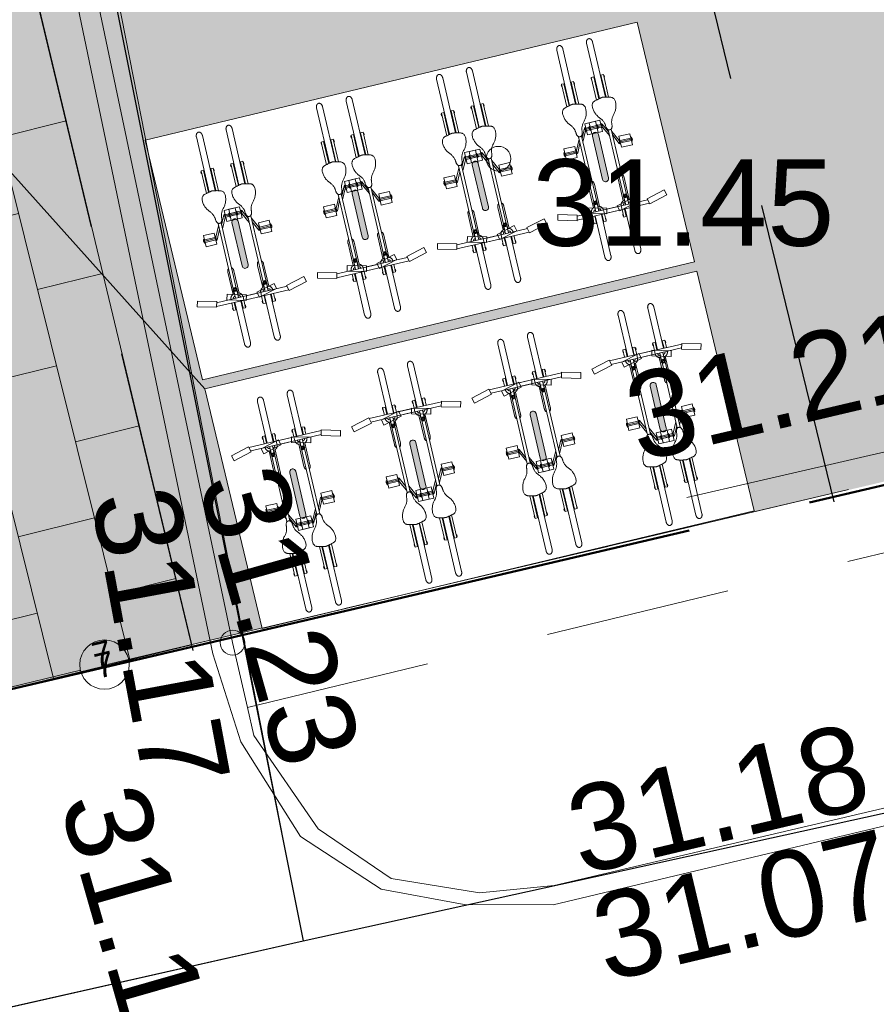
# Model space of a CAD drawing. Header units: metres. Extents: x 738076 to 738809, y 6589688 to 6590318.
# Tile 64 of 188: x 738430 to 738437, y 6589968 to 6589976. Entities that reach past the tile are written whole.
import ezdxf

# ---------------------------------------------------------------- set-up
doc = ezdxf.new("R2010")
doc.units = ezdxf.units.M
for name, pattern in [('ASFBET', [2.5, 1.5, -0.9999999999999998]), ('HEKK', [134.6, 130, -4.6]), ('KATASTRIPIIR', [7, 4, -0.9999999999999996, 0.9999999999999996, -0.9999999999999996]), ('Kriipsjoon', [3.527298, 2.4692356, -1.0580624]), ('TOOPIIR', [7, 6, -1])]:
    doc.linetypes.add(name, pattern=pattern)
for name, color, linetype, lineweight in [('_GE (2D)', 7, 'Continuous', 5), ('_MA-joon kool (2D)', 7, 'Continuous', 5), ('_MA-pind kool (2D)', 7, 'Continuous', 5), ('_MA-teljed kool (2D)', 7, 'Continuous', 5), ('_MA-v2ikevorm kool (2D)', 7, 'Continuous', 5), ('AR-00 Teljed.AR', 7, 'Continuous', 25), ('MA-MA  TEKST kool', 7, 'Continuous', 9), ('None', 7, 'Continuous', 5)]:
    doc.layers.add(name, color=color, linetype=linetype, lineweight=lineweight)
for name, color, linetype, lineweight, true_color in [('GE-HALJASTUS', 7, 'Continuous', 5, 0x888888), ('GE-korgus-EH2000', 7, 'Continuous', 5, 0x888888), ('GE-PIIR', 7, 'Continuous', 18, 0xcc6600), ('GE-TEE', 7, 'Continuous', 5, 0x888888), ('GE-VTRASS', 7, 'Continuous', 5, 0x888888), ('MA-haljastus murukate', 7, 'Continuous', 5, 0xb9ceac), ('MA-hoone teljed', 7, 'Continuous', 5, 0x888888), ('MA-jalgrattahoidja', 7, 'Continuous', 5, 0x888888), ('MA-playtop kate', 7, 'Continuous', 5, 0x888888), ('MA-projektala piir', 7, 'TOOPIIR', 50, 0xdd0000), ('MA-tee graniitplaat 300xvaba mm. helehall', 7, 'Continuous', 5, 0x636466), ('MA-teraslehest katendiääris 4x100', 7, 'Kriipsjoon', 25, 0x6c3f99), ('MA-teraslehest katendiääris 4x50', 6, 'Kriipsjoon', 25, 0xff00ff)]:
    doc.layers.add(name, color=color, linetype=linetype, lineweight=lineweight, true_color=true_color)
doc.styles.add('Arial', font='Arial')
doc.linetypes.add('-V-', pattern='A,10,-0.8000000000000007,-1.308667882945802,["V",Arial,S=1.4,R=0,X=-1.308667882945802,Y=-0.6999999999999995],-0.8913321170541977,10,-3', length=26)
pattern_1 = [(104, (0, 0), (-0.6161377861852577, -0.153620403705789), []), (-166, (0, 0), (0.3072408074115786, -1.232275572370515), [0.6349999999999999, -0.6349999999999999]), (-166, (-0.7697581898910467, 0.4625173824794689), (0.3072408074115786, -1.232275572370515), [0.6349999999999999, -0.6349999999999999])]

# ---------------------------------------------------------------- blocks, each defined once
blk = doc.blocks.new('Hardscape (2D)-49')
at = {"layer": 'MA-playtop kate', "color": 157, "transparency": 33554687}
blk.add_solid([(-0.01595075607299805, 0.06538424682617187), (-5.199694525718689, -1.158353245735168), (-5.459456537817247, 22.37931603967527), (-11.12315632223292, 23.55720892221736)], dxfattribs=at)
blk.add_solid([(-0.01595075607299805, 0.06538424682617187), (-5.199694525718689, -1.158353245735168), (-5.459456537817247, 22.37931603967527), (-11.12315632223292, 23.55720892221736)], dxfattribs=at)
at = {"layer": 'MA-playtop kate', "color": 0, "flags": 1}
for tag in ['instanceID', 'prm0_value', 'prm1_value', 'prm2_value', 'prm3_value', 'prm4_value', 'prm5_value', 'prm6_value', 'prm7_value', 'prm8_value', 'prm0_name', 'prm0_type', 'prm2_name', 'prm2_type', 'prm3_name', 'prm3_type', 'prm6_name', 'prm6_type', 'prm8_name', 'prm8_type', 'prm1_name', 'prm1_type', 'prm4_name', 'prm4_type', 'prm5_name', 'prm5_type', 'prm7_name', 'prm7_type', 'IFC_UUID']:
    blk.add_attdef(tag, (-2153990.214626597, -6234773.483610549), '', height=0.00018, dxfattribs=at)
blk = doc.blocks.new('Hardscape (2D)-50')
at = {"layer": 'MA-tee graniitplaat 300xvaba mm. helehall', "linetype": 'Continuous', "lineweight": 0, "true_color": 0xeeeeee, "transparency": 33554687}
blk.add_hatch(color=7, dxfattribs=at).paths.add_polyline_path([(0.01972210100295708, -0.01577983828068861), (1.6919838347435, 0.3844484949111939), (5.555993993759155, -15.76042632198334), (9.30541647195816, -14.85312827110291), (3.381915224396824, 9.862598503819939), (-2.644545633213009, 11.11624769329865)])
blk.add_hatch(color=7, dxfattribs=at).paths.add_polyline_path([(0.01972210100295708, -0.01577983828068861), (1.6919838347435, 0.3844484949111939), (5.555993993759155, -15.76042632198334), (9.30541647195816, -14.85312827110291), (3.381915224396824, 9.862598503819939), (-2.644545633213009, 11.11624769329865)])
at = {"layer": 'MA-tee graniitplaat 300xvaba mm. helehall', "linetype": 'Continuous', "lineweight": 5, "true_color": 0x636466, "transparency": 33554687}
h = blk.add_hatch(dxfattribs=at)
h.set_pattern_fill('graniitplaat 300xvaba_ helehall', color=251, style=0, pattern_type=2)
h.set_pattern_definition(pattern_1)
h.paths.add_polyline_path([(0.01972210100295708, -0.01577983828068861), (1.6919838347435, 0.3844484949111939), (5.555993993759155, -15.76042632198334), (9.30541647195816, -14.85312827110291), (3.381915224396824, 9.862598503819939), (-2.644545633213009, 11.11624769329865)])
h = blk.add_hatch(dxfattribs=at)
h.set_pattern_fill('graniitplaat 300xvaba_ helehall', color=251, style=0, pattern_type=2)
h.set_pattern_definition(pattern_1)
h.paths.add_polyline_path([(0.01972210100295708, -0.01577983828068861), (1.6919838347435, 0.3844484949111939), (5.555993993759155, -15.76042632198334), (9.30541647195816, -14.85312827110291), (3.381915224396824, 9.862598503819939), (-2.644545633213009, 11.11624769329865)])
at = {"layer": 'MA-tee graniitplaat 300xvaba mm. helehall', "transparency": 33554687, "flags": 128}
blk.add_lwpolyline([(0.01972210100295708, -0.01577983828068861), (1.6919838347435, 0.3844484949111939), (5.555993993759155, -15.76042632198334), (9.30541647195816, -14.85312827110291), (3.381915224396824, 9.862598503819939), (-2.644545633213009, 11.11624769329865)], close=True, dxfattribs=at)
blk.add_lwpolyline([(0.01972210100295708, -0.01577983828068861), (1.6919838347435, 0.3844484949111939), (5.555993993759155, -15.76042632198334), (9.30541647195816, -14.85312827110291), (3.381915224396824, 9.862598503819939), (-2.644545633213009, 11.11624769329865)], close=True, dxfattribs=at)
at = {"layer": 'MA-tee graniitplaat 300xvaba mm. helehall', "color": 0, "flags": 1}
for tag in ['instanceID', 'prm0_value', 'prm1_value', 'prm2_value', 'prm3_value', 'prm4_value', 'prm5_value', 'prm6_value', 'prm7_value', 'prm8_value', 'prm0_name', 'prm0_type', 'prm2_name', 'prm2_type', 'prm3_name', 'prm3_type', 'prm6_name', 'prm6_type', 'prm8_name', 'prm8_type', 'prm1_name', 'prm1_type', 'prm4_name', 'prm4_type', 'prm5_name', 'prm5_type', 'prm7_name', 'prm7_type', 'IFC_UUID']:
    blk.add_attdef(tag, (-2153996.241126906, -6234774.3909086), '', height=0.00018, dxfattribs=at)
blk = doc.blocks.new('Hardscape (2D)-51')
at = {"layer": 'MA-haljastus murukate', "color": 254, "true_color": 0xd9e6cf, "transparency": 33554687}
blk.add_solid([(-8.991887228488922, -1.699746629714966), (-12.52772280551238, 13.53397499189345), (-24.06044371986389, -5.248113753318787), (-29.50400103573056, 17.06574440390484)], dxfattribs=at)
blk.add_solid([(-8.991887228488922, -1.699746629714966), (-12.52772280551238, 13.53397499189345), (-24.06044371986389, -5.248113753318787), (-29.50400103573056, 17.06574440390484)], dxfattribs=at)
at = {"layer": 'MA-haljastus murukate', "color": 0, "flags": 1}
for tag in ['instanceID', 'prm0_value', 'prm1_value', 'prm2_value', 'prm3_value', 'prm4_value', 'prm5_value', 'prm6_value', 'prm7_value', 'prm8_value', 'prm0_name', 'prm0_type', 'prm2_name', 'prm2_type', 'prm3_name', 'prm3_type', 'prm6_name', 'prm6_type', 'prm8_name', 'prm8_type', 'prm1_name', 'prm1_type', 'prm4_name', 'prm4_type', 'prm5_name', 'prm5_type', 'prm7_name', 'prm7_type', 'IFC_UUID']:
    blk.add_attdef(tag, (-2153984.550978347, -6234772.259873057), '', height=0.00018, dxfattribs=at)
blk = doc.blocks.new('MA-pind kool (2D)')
at = {"layer": 'MA-haljastus murukate', "transparency": 33554687}
blk.add_blockref('Hardscape (2D)-51', (-2153955.046977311, -6234767.011759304), dxfattribs=at)
at = {"layer": 'MA-playtop kate', "color": 7, "transparency": 33554687}
blk.add_blockref('Hardscape (2D)-49', (-2153979.091470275, -6234772.325257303, -0.2), dxfattribs=at)
at = {"layer": 'MA-tee graniitplaat 300xvaba mm. helehall', "transparency": 33554687}
blk.add_blockref('Hardscape (2D)-50', (-2153993.596581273, -6234758.630482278), dxfattribs=at)
blk = doc.blocks.new('jalgratta varikatus (2D)')
at = {"layer": 'MA-jalgrattahoidja', "transparency": 33554687, "flags": 128}
for points in [[(-2.056173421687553, 1.116214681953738), (2.038826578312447, 1.116214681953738), (2.038826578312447, -0.8786274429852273), (-2.056173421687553, -0.8786274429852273)], [(-2.056173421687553, -0.955570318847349), (2.038826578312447, -0.955570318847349), (2.038826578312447, -2.950412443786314), (-2.056173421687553, -2.950412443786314)]]:
    blk.add_lwpolyline(points, close=True, dxfattribs=at)
at = {"color": 255, "transparency": 33554559}
for points in [[(-2.056173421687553, 1.1162146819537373), (2.038826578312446, 1.1162146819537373), (2.038826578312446, -0.8786274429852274), (-2.056173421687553, -0.8786274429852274)], [(-2.056173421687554, -0.9555703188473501), (2.0388265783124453, -0.9555703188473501), (2.0388265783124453, -2.9504124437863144), (-2.056173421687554, -2.9504124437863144)]]:
    blk.add_wipeout(points, dxfattribs=at).dxf.layer = 'MA-jalgrattahoidja'
at = {"layer": 'MA-jalgrattahoidja', "transparency": 33554559, "flags": 128}
for points in [[(-2.056173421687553, 1.116214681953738), (2.038826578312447, 1.116214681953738), (2.038826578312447, -0.8786274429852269), (-2.056173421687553, -0.8786274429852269)], [(-2.056173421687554, -0.955570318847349), (2.038826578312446, -0.955570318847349), (2.038826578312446, -2.950412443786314), (-2.056173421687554, -2.950412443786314)]]:
    blk.add_lwpolyline(points, close=True, dxfattribs=at)
blk = doc.blocks.new('rattahoidja kaar300 (2D)')
at = {"layer": 'MA-jalgrattahoidja', "linetype": 'Continuous', "lineweight": 0, "transparency": 33554687}
h = blk.add_hatch(color=233, dxfattribs=at)
edge = h.paths.add_edge_path()
edge.add_arc((1.867123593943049e-18, 0), 0.02499999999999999, 90.00000000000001, 270)
edge.add_line((0, -0.02499999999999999), (0.36, -0.02499999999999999))
edge.add_arc((0.36, 0), 0.02499999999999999, 270, 450)
edge.add_line((0.36, 0.02499999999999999), (0, 0.02499999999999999))
at = {"layer": 'MA-jalgrattahoidja'}
for p, q in [((-0.2791599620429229, 0.3017262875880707), (-0.2405298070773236, 0.4533891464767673)), ((-0.2405298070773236, 0.4533891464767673), (-0.1958633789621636, 0.4420121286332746)), ((-0.2344935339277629, 0.2903492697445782), (-0.1958633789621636, 0.4420121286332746)), ((-0.2791599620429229, 0.3017262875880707), (-0.2344935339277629, 0.2903492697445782)), ((-0.2740263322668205, 0.3004186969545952), (-0.2740263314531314, -0.05324372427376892)), ((-0.243041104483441, 0.2925264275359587), (-0.2430411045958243, -0.04535145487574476)), ((0.2177641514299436, 0.2735547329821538), (0.2177641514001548, 0.1839953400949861)), ((0.3103358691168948, 0.2735547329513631), (0.2177641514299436, 0.2735547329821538)), ((0.2475321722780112, 0.2799221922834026), (0.2640500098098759, 0.2799221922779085)), ((0.2475321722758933, 0.2735547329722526), (0.2475321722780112, 0.2799221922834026)), ((0.2538666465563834, 0.183995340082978), (0.2538666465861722, 0.2735547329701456)), ((0.25743843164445, 0.2831059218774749), (0.2640500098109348, 0.2831059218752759)), ((0.25743843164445, 0.2831059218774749), (0.257438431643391, 0.2799221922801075)), ((0.2706615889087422, 0.2831059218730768), (0.2640500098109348, 0.2831059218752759)), ((0.2805678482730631, 0.2799221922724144), (0.2640500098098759, 0.2799221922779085)), ((0.2640500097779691, 0.1839953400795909), (0.2640500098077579, 0.2735547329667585)), ((0.2706615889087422, 0.2831059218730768), (0.2706615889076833, 0.2799221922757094)), ((0.2742333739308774, 0.1839953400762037), (0.2742333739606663, 0.2735547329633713)), ((0.2805678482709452, 0.2735547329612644), (0.2805678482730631, 0.2799221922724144)), ((0.3103358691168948, 0.2735547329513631), (0.310335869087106, 0.1839953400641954)), ((-0.3357853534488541, 0.1535547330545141), (-0.3357853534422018, 0.1735547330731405)), ((-0.3357853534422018, 0.1735547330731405), (-0.2740263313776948, 0.1735547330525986)), ((-0.3306226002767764, 0.1755303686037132), (-0.311960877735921, 0.1755303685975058)), ((-0.3306226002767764, 0.1755303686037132), (-0.3306226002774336, 0.1735547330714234)), ((-0.327361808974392, 0.1775060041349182), (-0.3152216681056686, 0.1775060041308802)), ((-0.327361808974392, 0.1775060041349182), (-0.3273618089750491, 0.1755303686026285)), ((-0.3152216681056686, 0.1775060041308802), (-0.3152216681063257, 0.1755303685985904)), ((-0.311960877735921, 0.1755303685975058), (-0.3119608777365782, 0.1735547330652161)), ((-0.2791599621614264, 0.05455131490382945), (-0.2405298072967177, 0.2062141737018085)), ((-0.2405298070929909, 0.206214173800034), (-0.1958633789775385, 0.194837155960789)), ((-0.2344935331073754, 0.04317429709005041), (-0.1958633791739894, 0.1948371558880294)), ((0.310335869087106, 0.1839953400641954), (0.2177641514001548, 0.1839953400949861)), ((0.2475321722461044, 0.1839953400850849), (0.2475321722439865, 0.1776278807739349)), ((0.2475321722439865, 0.1776278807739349), (0.2640500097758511, 0.1776278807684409)), ((0.2519876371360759, 0.1776278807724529), (0.2519876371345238, 0.1729613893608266)), ((0.2519876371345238, 0.1729613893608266), (0.3295778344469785, 0.1359873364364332)), ((0.2805678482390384, 0.1776278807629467), (0.2640500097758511, 0.1776278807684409)), ((0.276112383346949, 0.1776278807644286), (0.3595778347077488, 0.1359873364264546)), ((0.2805678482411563, 0.1839953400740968), (0.2805678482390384, 0.1776278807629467)), ((0.6364367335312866, 0.1735547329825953), (0.8245097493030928, 0.1735547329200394)), ((0.8006852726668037, 0.1755303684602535), (0.8006852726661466, 0.1735547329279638)), ((0.8193469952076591, 0.1755303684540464), (0.8006852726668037, 0.1755303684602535)), ((0.8039460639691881, 0.1775060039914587), (0.803946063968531, 0.175530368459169)), ((0.8160862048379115, 0.1775060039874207), (0.8039460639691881, 0.1775060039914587)), ((0.8160862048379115, 0.1775060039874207), (0.8160862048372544, 0.175530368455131)), ((0.8193469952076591, 0.1755303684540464), (0.819346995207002, 0.1735547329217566)), ((0.8245097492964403, 0.1535547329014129), (0.8245097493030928, 0.1735547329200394)), ((-0.6186538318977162, 0.1485547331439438), (-0.2740263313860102, 0.1485547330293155)), ((-0.6186538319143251, 0.09862023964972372), (-0.2740263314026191, 0.09862023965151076)), ((-0.3357853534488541, 0.1535547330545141), (-0.2740263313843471, 0.1535547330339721)), ((-0.3357853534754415, 0.07362023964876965), (-0.3357853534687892, 0.0936202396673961)), ((-0.3357853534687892, 0.0936202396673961), (-0.2740263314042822, 0.09362023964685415)), ((-0.3273618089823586, 0.1535547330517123), (-0.3273618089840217, 0.1485547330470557)), ((-0.3273618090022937, 0.09362023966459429), (-0.3273618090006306, 0.0986202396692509)), ((-0.3152216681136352, 0.1535547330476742), (-0.3152216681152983, 0.1485547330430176)), ((-0.3152216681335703, 0.09362023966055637), (-0.3152216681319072, 0.09862023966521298)), ((-0.2430411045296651, 0.153554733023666), (-0.2389273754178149, 0.1535547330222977)), ((-0.2430411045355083, 0.1359873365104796), (-0.1802711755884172, 0.1359873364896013)), ((-0.2430411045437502, 0.1112079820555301), (-0.1803009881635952, 0.1112079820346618)), ((-0.2430411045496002, 0.09362023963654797), (-0.2389273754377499, 0.09362023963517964)), ((-0.2277686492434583, 0.1422710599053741), (-0.2277686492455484, 0.1359873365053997)), ((-0.2277686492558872, 0.1049039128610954), (-0.2277686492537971, 0.1111876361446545)), ((-0.207875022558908, 0.1485547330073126), (-0.02392964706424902, 0.1485547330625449)), ((-0.207875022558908, 0.1485547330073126), (-0.2078750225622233, 0.13858748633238)), ((-0.1718305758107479, 0.1385874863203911), (-0.2078750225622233, 0.13858748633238)), ((-0.2078750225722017, 0.1085874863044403), (-0.2078750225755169, 0.0986202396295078)), ((-0.1718305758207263, 0.1085874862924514), (-0.2078750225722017, 0.1085874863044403)), ((-0.2078750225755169, 0.0986202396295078), (-0.02392964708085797, 0.09862023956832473)), ((-0.1633899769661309, 0.1359873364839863), (0.3790065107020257, 0.1359873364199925)), ((-0.1633601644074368, 0.1112079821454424), (0.3789785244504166, 0.1112079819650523)), ((0.4129820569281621, 0.06948158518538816), (0.3295778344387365, 0.1112079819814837)), ((0.4371068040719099, 0.07414807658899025), (0.3595778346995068, 0.1112079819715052)), ((0.6420826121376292, 0.153554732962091), (0.8245097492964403, 0.1535547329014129)), ((0.6420972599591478, 0.09362023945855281), (0.8245097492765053, 0.09362023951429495)), ((0.6431459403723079, 0.1485547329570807), (1.101939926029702, 0.1485547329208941)), ((0.643159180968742, 0.09862023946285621), (1.101939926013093, 0.09862023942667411)), ((0.8039460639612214, 0.1535547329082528), (0.8039460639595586, 0.1485547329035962)), ((0.8039460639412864, 0.09362023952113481), (0.8039460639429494, 0.09862023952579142)), ((0.8160862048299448, 0.1535547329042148), (0.816086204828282, 0.1485547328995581)), ((0.8160862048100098, 0.09362023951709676), (0.8160862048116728, 0.09862023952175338)), ((0.8245097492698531, 0.0736202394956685), (0.8245097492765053, 0.09362023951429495)), ((-0.3357853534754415, 0.07362023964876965), (-0.2740263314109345, 0.0736202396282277)), ((-0.3306226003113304, 0.07164460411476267), (-0.3306226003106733, 0.07362023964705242)), ((-0.3306226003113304, 0.07164460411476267), (-0.311960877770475, 0.0716446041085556)), ((-0.3273618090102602, 0.06966896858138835), (-0.3273618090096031, 0.0716446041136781)), ((-0.3273618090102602, 0.06966896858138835), (-0.3152216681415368, 0.06966896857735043)), ((-0.3152216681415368, 0.06966896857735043), (-0.3152216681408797, 0.07164460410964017)), ((-0.311960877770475, 0.0716446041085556), (-0.3119608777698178, 0.07362023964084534)), ((-0.2791599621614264, 0.05455131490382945), (-0.2344935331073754, 0.04317429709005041)), ((-0.2430411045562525, 0.07362023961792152), (-0.2740263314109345, 0.0736202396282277)), ((-0.2740263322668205, -0.3004186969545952), (-0.2740263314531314, 0.05324372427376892)), ((-0.243041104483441, -0.2925264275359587), (-0.2430411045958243, 0.04535145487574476)), ((0.4711101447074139, 0.06311412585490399), (0.3785384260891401, 0.0631141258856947)), ((0.3785384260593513, -0.02644526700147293), (0.3785384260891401, 0.0631141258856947)), ((0.4711101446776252, 0.02644526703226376), (0.3785384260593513, 0.02644526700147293)), ((0.3785384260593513, 0.02644526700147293), (0.3785384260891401, -0.0631141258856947)), ((0.4083064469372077, 0.06948158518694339), (0.424824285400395, 0.06948158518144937)), ((0.4083064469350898, 0.06311412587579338), (0.4083064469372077, 0.06948158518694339)), ((0.408306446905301, 0.02644526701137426), (0.4083064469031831, 0.03281272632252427)), ((0.4083064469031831, 0.03281272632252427), (0.4248242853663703, 0.0328127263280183)), ((0.4146409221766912, 0.06311412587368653), (0.4146409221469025, -0.02644526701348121)), ((0.4146409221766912, -0.06311412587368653), (0.4146409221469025, 0.02644526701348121)), ((0.4182127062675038, 0.0359964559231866), (0.4182127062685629, 0.03281272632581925)), ((0.4182127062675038, 0.0359964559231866), (0.4248242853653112, 0.03599645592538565)), ((0.4413421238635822, 0.06948158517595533), (0.424824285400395, 0.06948158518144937)), ((0.424824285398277, 0.06311412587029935), (0.4248242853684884, -0.02644526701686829)), ((0.4314358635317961, 0.0359964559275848), (0.4248242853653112, 0.03599645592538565)), ((0.4413421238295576, 0.03281272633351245), (0.4248242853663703, 0.0328127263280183)), ((0.424824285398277, -0.06311412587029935), (0.4248242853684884, 0.02644526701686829)), ((0.4314358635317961, 0.0359964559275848), (0.4314358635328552, 0.03281272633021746)), ((0.4350076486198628, 0.06311412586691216), (0.4350076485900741, -0.02644526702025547)), ((0.4350076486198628, -0.06311412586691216), (0.4350076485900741, 0.02644526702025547)), ((0.4371068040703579, 0.06948158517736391), (0.4371068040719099, 0.07414807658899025)), ((0.4413421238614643, 0.06311412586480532), (0.4413421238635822, 0.06948158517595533)), ((0.4413421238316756, 0.02644526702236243), (0.4413421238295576, 0.03281272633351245)), ((0.4711101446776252, -0.02644526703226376), (0.4711101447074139, 0.06311412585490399)), ((0.4711101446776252, 0.02644526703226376), (0.4711101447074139, -0.06311412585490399)), ((0.6364598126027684, 0.07362023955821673), (0.8245097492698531, 0.0736202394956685)), ((0.8006852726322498, 0.07164460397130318), (0.8006852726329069, 0.07362023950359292)), ((0.8193469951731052, 0.07164460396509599), (0.8006852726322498, 0.07164460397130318)), ((0.8039460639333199, 0.06966896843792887), (0.803946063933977, 0.07164460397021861)), ((0.8160862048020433, 0.06966896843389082), (0.8039460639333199, 0.06966896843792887)), ((0.8160862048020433, 0.06966896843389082), (0.8160862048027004, 0.07164460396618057)), ((0.8193469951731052, 0.07164460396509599), (0.8193469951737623, 0.07362023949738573)), ((-0.3357853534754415, -0.07362023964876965), (-0.3357853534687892, -0.0936202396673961)), ((-0.3357853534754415, -0.07362023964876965), (-0.2740263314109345, -0.0736202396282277)), ((-0.3306226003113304, -0.07164460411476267), (-0.3306226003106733, -0.07362023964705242)), ((-0.3306226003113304, -0.07164460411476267), (-0.311960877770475, -0.0716446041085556)), ((-0.3273618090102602, -0.06966896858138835), (-0.3273618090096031, -0.0716446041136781)), ((-0.3273618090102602, -0.06966896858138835), (-0.3152216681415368, -0.06966896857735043)), ((-0.3152216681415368, -0.06966896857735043), (-0.3152216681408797, -0.07164460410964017)), ((-0.311960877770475, -0.0716446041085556), (-0.3119608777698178, -0.07362023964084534)), ((-0.2791599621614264, -0.05455131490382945), (-0.2344935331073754, -0.04317429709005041)), ((-0.2791599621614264, -0.05455131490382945), (-0.2405298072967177, -0.2062141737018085)), ((-0.2430411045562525, -0.07362023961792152), (-0.2740263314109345, -0.0736202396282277)), ((-0.2344935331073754, -0.04317429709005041), (-0.1958633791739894, -0.1948371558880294)), ((0.4129820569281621, -0.06948158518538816), (0.3295778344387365, -0.1112079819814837)), ((0.4371068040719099, -0.07414807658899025), (0.3595778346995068, -0.1112079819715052)), ((0.4711101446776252, -0.02644526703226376), (0.3785384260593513, -0.02644526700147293)), ((0.4711101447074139, -0.06311412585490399), (0.3785384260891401, -0.0631141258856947)), ((0.408306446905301, -0.02644526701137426), (0.4083064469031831, -0.03281272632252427)), ((0.4083064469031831, -0.03281272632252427), (0.4248242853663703, -0.0328127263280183)), ((0.4083064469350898, -0.06311412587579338), (0.4083064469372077, -0.06948158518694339)), ((0.4083064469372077, -0.06948158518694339), (0.424824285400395, -0.06948158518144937)), ((0.4182127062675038, -0.0359964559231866), (0.4182127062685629, -0.03281272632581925)), ((0.4182127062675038, -0.0359964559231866), (0.4248242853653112, -0.03599645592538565)), ((0.4413421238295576, -0.03281272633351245), (0.4248242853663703, -0.0328127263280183)), ((0.4314358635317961, -0.0359964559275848), (0.4248242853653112, -0.03599645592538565)), ((0.4413421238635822, -0.06948158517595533), (0.424824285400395, -0.06948158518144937)), ((0.4314358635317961, -0.0359964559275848), (0.4314358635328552, -0.03281272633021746)), ((0.4371068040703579, -0.06948158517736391), (0.4371068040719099, -0.07414807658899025)), ((0.4413421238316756, -0.02644526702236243), (0.4413421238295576, -0.03281272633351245)), ((0.4413421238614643, -0.06311412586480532), (0.4413421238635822, -0.06948158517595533)), ((0.6364598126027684, -0.07362023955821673), (0.8245097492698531, -0.0736202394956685)), ((0.8193469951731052, -0.07164460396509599), (0.8006852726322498, -0.07164460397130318)), ((0.8006852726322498, -0.07164460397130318), (0.8006852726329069, -0.07362023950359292)), ((0.8160862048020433, -0.06966896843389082), (0.8039460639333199, -0.06966896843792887)), ((0.8039460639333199, -0.06966896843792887), (0.803946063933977, -0.07164460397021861)), ((0.8160862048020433, -0.06966896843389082), (0.8160862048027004, -0.07164460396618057)), ((0.8193469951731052, -0.07164460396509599), (0.8193469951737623, -0.07362023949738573)), ((0.8245097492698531, -0.0736202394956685), (0.8245097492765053, -0.09362023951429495)), ((-0.6186538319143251, -0.09862023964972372), (-0.2740263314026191, -0.09862023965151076)), ((-0.6186538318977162, -0.1485547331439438), (-0.2740263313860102, -0.1485547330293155)), ((-0.3357853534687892, -0.0936202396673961), (-0.2740263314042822, -0.09362023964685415)), ((-0.3357853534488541, -0.1535547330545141), (-0.3357853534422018, -0.1735547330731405)), ((-0.3357853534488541, -0.1535547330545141), (-0.2740263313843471, -0.1535547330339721)), ((-0.3273618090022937, -0.09362023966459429), (-0.3273618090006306, -0.0986202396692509)), ((-0.3273618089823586, -0.1535547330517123), (-0.3273618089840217, -0.1485547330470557)), ((-0.3152216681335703, -0.09362023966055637), (-0.3152216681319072, -0.09862023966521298)), ((-0.3152216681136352, -0.1535547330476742), (-0.3152216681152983, -0.1485547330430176)), ((-0.2430411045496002, -0.09362023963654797), (-0.2389273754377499, -0.09362023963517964)), ((-0.2430411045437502, -0.1112079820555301), (-0.1803009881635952, -0.1112079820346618)), ((-0.2430411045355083, -0.1359873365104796), (-0.1802711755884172, -0.1359873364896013)), ((-0.2430411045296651, -0.153554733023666), (-0.2389273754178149, -0.1535547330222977)), ((-0.2277686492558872, -0.1049039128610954), (-0.2277686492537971, -0.1111876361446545)), ((-0.2277686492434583, -0.1422710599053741), (-0.2277686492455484, -0.1359873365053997)), ((-0.2078750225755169, -0.0986202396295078), (-0.02392964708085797, -0.09862023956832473)), ((-0.2078750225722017, -0.1085874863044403), (-0.2078750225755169, -0.0986202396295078)), ((-0.1718305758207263, -0.1085874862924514), (-0.2078750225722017, -0.1085874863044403)), ((-0.207875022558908, -0.1485547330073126), (-0.2078750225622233, -0.13858748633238)), ((-0.1718305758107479, -0.1385874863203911), (-0.2078750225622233, -0.13858748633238)), ((-0.207875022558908, -0.1485547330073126), (-0.02392964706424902, -0.1485547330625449)), ((-0.1633899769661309, -0.1359873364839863), (0.3790065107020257, -0.1359873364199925)), ((-0.1633601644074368, -0.1112079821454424), (0.3789785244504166, -0.1112079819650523)), ((0.2519876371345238, -0.1729613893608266), (0.3295778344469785, -0.1359873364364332)), ((0.276112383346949, -0.1776278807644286), (0.3595778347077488, -0.1359873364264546)), ((0.6420826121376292, -0.153554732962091), (0.8245097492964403, -0.1535547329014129)), ((0.6420972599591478, -0.09362023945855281), (0.8245097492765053, -0.09362023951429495)), ((0.6431459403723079, -0.1485547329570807), (1.101939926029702, -0.1485547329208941)), ((0.643159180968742, -0.09862023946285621), (1.101939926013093, -0.09862023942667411)), ((0.8039460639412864, -0.09362023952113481), (0.8039460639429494, -0.09862023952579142)), ((0.8039460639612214, -0.1535547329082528), (0.8039460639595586, -0.1485547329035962)), ((0.8160862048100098, -0.09362023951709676), (0.8160862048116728, -0.09862023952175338)), ((0.8160862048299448, -0.1535547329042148), (0.816086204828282, -0.1485547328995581)), ((0.8245097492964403, -0.1535547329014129), (0.8245097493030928, -0.1735547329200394)), ((-0.3357853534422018, -0.1735547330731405), (-0.2740263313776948, -0.1735547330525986)), ((-0.3306226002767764, -0.1755303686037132), (-0.3306226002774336, -0.1735547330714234)), ((-0.3306226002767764, -0.1755303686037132), (-0.311960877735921, -0.1755303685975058)), ((-0.327361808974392, -0.1775060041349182), (-0.3273618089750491, -0.1755303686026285)), ((-0.327361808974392, -0.1775060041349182), (-0.3152216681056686, -0.1775060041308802)), ((-0.3152216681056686, -0.1775060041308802), (-0.3152216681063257, -0.1755303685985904)), ((-0.311960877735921, -0.1755303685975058), (-0.3119608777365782, -0.1735547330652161)), ((-0.2405298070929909, -0.206214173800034), (-0.1958633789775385, -0.194837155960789)), ((0.2177641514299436, -0.2735547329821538), (0.2177641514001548, -0.1839953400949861)), ((0.310335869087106, -0.1839953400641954), (0.2177641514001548, -0.1839953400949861)), ((0.2475321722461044, -0.1839953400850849), (0.2475321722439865, -0.1776278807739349)), ((0.2475321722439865, -0.1776278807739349), (0.2640500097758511, -0.1776278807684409)), ((0.2519876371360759, -0.1776278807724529), (0.2519876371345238, -0.1729613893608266)), ((0.2538666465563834, -0.183995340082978), (0.2538666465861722, -0.2735547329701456)), ((0.2805678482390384, -0.1776278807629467), (0.2640500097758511, -0.1776278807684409)), ((0.2640500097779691, -0.1839953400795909), (0.2640500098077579, -0.2735547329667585)), ((0.2742333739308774, -0.1839953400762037), (0.2742333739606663, -0.2735547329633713)), ((0.2805678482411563, -0.1839953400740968), (0.2805678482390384, -0.1776278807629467)), ((0.3103358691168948, -0.2735547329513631), (0.310335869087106, -0.1839953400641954)), ((0.6364367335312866, -0.1735547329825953), (0.8245097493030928, -0.1735547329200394)), ((0.8006852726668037, -0.1755303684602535), (0.8006852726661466, -0.1735547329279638)), ((0.8193469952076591, -0.1755303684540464), (0.8006852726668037, -0.1755303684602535)), ((0.8039460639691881, -0.1775060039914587), (0.803946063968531, -0.175530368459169)), ((0.8160862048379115, -0.1775060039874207), (0.8039460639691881, -0.1775060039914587)), ((0.8160862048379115, -0.1775060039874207), (0.8160862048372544, -0.175530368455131)), ((0.8193469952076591, -0.1755303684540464), (0.819346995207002, -0.1735547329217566)), ((-0.2791599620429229, -0.3017262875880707), (-0.2344935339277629, -0.2903492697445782)), ((-0.2791599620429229, -0.3017262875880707), (-0.2405298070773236, -0.4533891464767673)), ((-0.2344935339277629, -0.2903492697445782), (-0.1958633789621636, -0.4420121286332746)), ((0.3103358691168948, -0.2735547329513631), (0.2177641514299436, -0.2735547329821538)), ((0.2475321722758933, -0.2735547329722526), (0.2475321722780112, -0.2799221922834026)), ((0.2475321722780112, -0.2799221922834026), (0.2640500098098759, -0.2799221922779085)), ((0.25743843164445, -0.2831059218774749), (0.257438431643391, -0.2799221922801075)), ((0.25743843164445, -0.2831059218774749), (0.2640500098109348, -0.2831059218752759)), ((0.2805678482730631, -0.2799221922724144), (0.2640500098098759, -0.2799221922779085)), ((0.2706615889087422, -0.2831059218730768), (0.2640500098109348, -0.2831059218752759)), ((0.2706615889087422, -0.2831059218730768), (0.2706615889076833, -0.2799221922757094)), ((0.2805678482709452, -0.2735547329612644), (0.2805678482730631, -0.2799221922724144)), ((-0.2405298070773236, -0.4533891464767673), (-0.1958633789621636, -0.4420121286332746))]:
    blk.add_line(p, q, dxfattribs=at)
at = {"layer": 'MA-jalgrattahoidja', "flags": 128}
for points in [[(-0.1667772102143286, 0.1185341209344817), (-0.1768839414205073, 0.1185341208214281), (-0.1768839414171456, 0.1286408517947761), (-0.166777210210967, 0.1286408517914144)], [(-0.1667772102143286, -0.1185341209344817), (-0.1768839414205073, -0.1185341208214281), (-0.1768839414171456, -0.1286408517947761), (-0.166777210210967, -0.1286408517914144)]]:
    blk.add_lwpolyline(points, close=True, dxfattribs=at)
at = {"layer": 'MA-jalgrattahoidja', "transparency": 33554687, "flags": 128}
blk.add_lwpolyline([(-4.592425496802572e-18, 0.02499999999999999, 0.9999999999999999), (0, -0.02499999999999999), (0.36, -0.02499999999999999, 0.9999999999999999), (0.36, 0.02499999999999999)], format="xyb", close=True, dxfattribs=at)
at = {"layer": 'MA-jalgrattahoidja'}
for centre, radius in [((-0.1718305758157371, 0.1235874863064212), 0.01499999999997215), ((-0.1718305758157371, 0.1235874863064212), 0.009740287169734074), ((-0.1718305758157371, -0.1235874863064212), 0.01499999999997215), ((-0.1718305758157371, -0.1235874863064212), 0.009740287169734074)]:
    blk.add_circle(centre, radius, dxfattribs=at)
for points in [[(-0.207875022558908, 0.1485547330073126), (-0.2120008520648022, 0.1598698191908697), (-0.2314078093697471, 0.1727349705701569), (-0.2430411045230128, 0.1735547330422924)], [(0.6473960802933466, 0.123554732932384), (0.6439173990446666, 0.1461473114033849), (0.6244679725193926, 0.2233296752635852), (0.5262600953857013, 0.2139994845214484), (0.4568425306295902, 0.1512149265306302), (0.3784469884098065, 0.1480056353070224), (0.377396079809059, 0.1235547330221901)], [(-0.618653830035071, 0.1485547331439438), (-0.6303865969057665, 0.1483940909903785), (-0.6507447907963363, 0.1351839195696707), (-0.6512917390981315, 0.1235874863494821)], [(-0.61865383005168, 0.09862023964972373), (-0.6303865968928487, 0.09878088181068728), (-0.6507447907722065, 0.1119910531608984), (-0.6512917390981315, 0.1235874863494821)], [(-0.2078750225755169, 0.09862023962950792), (-0.2120008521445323, 0.08730515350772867), (-0.2314078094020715, 0.07444000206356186), (-0.2430411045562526, 0.07362023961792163)], [(-0.2277686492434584, 0.1422710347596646), (-0.2288042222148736, 0.1467441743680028), (-0.2346821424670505, 0.1527983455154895), (-0.2389273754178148, 0.1535547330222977)], [(-0.2277686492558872, 0.1049039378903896), (-0.2288042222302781, 0.1004307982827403), (-0.2346821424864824, 0.09437662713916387), (-0.2389273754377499, 0.09362023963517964)], [(-0.02392964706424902, 0.1485547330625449), (-0.01623185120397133, 0.1484493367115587), (-0.0008399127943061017, 0.1446268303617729), (0.003932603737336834, 0.1385874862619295)], [(-0.02392964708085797, 0.09862023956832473), (-0.0162318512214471, 0.09872563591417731), (-0.0008399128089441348, 0.1025481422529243), (0.003932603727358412, 0.1085874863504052)], [(0.6473960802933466, 0.123554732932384), (0.6439173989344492, 0.1009621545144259), (0.6244679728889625, 0.02377979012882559), (0.5262600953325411, 0.03310998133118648), (0.4568425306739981, 0.09589453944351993), (0.3784469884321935, 0.09910383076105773), (0.377396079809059, 0.1235547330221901)], [(1.101939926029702, 0.1485547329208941), (1.11367269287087, 0.1483940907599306), (1.134030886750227, 0.1351839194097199), (1.134577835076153, 0.123587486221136)], [(1.101939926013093, 0.09862023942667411), (1.113672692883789, 0.09878088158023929), (1.13403088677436, 0.1119910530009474), (1.134577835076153, 0.123587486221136)], [(-0.2078750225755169, -0.09862023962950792), (-0.2120008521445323, -0.08730515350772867), (-0.2314078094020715, -0.07444000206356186), (-0.2430411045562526, -0.07362023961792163)], [(0.6473960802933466, -0.123554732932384), (0.6439173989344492, -0.1009621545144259), (0.6244679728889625, -0.02377979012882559), (0.5262600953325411, -0.03310998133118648), (0.4568425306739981, -0.09589453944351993), (0.3784469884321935, -0.09910383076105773), (0.377396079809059, -0.1235547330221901)], [(-0.61865383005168, -0.09862023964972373), (-0.6303865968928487, -0.09878088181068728), (-0.6507447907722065, -0.1119910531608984), (-0.6512917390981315, -0.1235874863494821)], [(-0.618653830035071, -0.1485547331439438), (-0.6303865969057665, -0.1483940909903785), (-0.6507447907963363, -0.1351839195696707), (-0.6512917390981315, -0.1235874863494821)], [(-0.207875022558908, -0.1485547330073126), (-0.2120008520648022, -0.1598698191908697), (-0.2314078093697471, -0.1727349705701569), (-0.2430411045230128, -0.1735547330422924)], [(-0.2277686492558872, -0.1049039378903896), (-0.2288042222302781, -0.1004307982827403), (-0.2346821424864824, -0.09437662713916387), (-0.2389273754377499, -0.09362023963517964)], [(-0.2277686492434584, -0.1422710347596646), (-0.2288042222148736, -0.1467441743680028), (-0.2346821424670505, -0.1527983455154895), (-0.2389273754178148, -0.1535547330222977)], [(-0.02392964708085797, -0.09862023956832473), (-0.0162318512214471, -0.09872563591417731), (-0.0008399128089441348, -0.1025481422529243), (0.003932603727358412, -0.1085874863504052)], [(-0.02392964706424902, -0.1485547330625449), (-0.01623185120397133, -0.1484493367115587), (-0.0008399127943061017, -0.1446268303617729), (0.003932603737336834, -0.1385874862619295)], [(0.6473960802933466, -0.123554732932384), (0.6439173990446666, -0.1461473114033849), (0.6244679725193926, -0.2233296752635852), (0.5262600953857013, -0.2139994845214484), (0.4568425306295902, -0.1512149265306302), (0.3784469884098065, -0.1480056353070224), (0.377396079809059, -0.1235547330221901)], [(1.101939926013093, -0.09862023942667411), (1.113672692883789, -0.09878088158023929), (1.13403088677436, -0.1119910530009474), (1.134577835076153, -0.123587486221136)], [(1.101939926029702, -0.1485547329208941), (1.11367269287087, -0.1483940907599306), (1.134030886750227, -0.1351839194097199), (1.134577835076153, -0.123587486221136)]]:
    blk.add_open_spline(points, degree=2, dxfattribs=at)
blk = doc.blocks.new('MA-v2ikevorm kool (2D)')
at = {"layer": 'MA-jalgrattahoidja', "color": 7, "transparency": 33554687, "rotation": 13.47759762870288}
blk.add_blockref('jalgratta varikatus (2D)', (-2153982.409557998, -6234770.002813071, -1.023796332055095), dxfattribs=at)
at = {"layer": 'MA-jalgrattahoidja', "color": 7, "transparency": 33554687, "xscale": -1}
for p, rotation in [((-2153980.942647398, -6234769.709362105, -1.050449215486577), 283.090734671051), ((-2153981.914951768, -6234769.942961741, -1.03487156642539), 283.090734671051), ((-2153982.887309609, -6234770.176574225, -1.019369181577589), 283.090734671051), ((-2153983.859614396, -6234770.410173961, -1.004991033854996), 283.090734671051), ((-2153980.556754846, -6234771.382703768, -1.154082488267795), 103.0907346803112), ((-2153981.529059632, -6234771.616303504, -1.140916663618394), 103.0907346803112), ((-2153982.501417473, -6234771.849915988, -1.12775012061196), 103.0907346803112), ((-2153983.473721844, -6234772.083515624, -1.114584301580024), 103.0907346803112)]:
    blk.add_blockref('rattahoidja kaar300 (2D)', p, dxfattribs=dict(at, rotation=rotation))
blk = doc.blocks.new('GE')
at = {"layer": 'GE-HALJASTUS', "linetype": 'HEKK'}
blk.add_line((23.437, -30.56), (32.693, -28.427), dxfattribs=at)
at = {"layer": 'GE-korgus-EH2000', "linetype": 'Continuous'}
for centre in [(21.913, -27.817), (19.761, -31.734)]:
    blk.add_circle(centre, 0.1, dxfattribs=at)
at = {"layer": 'GE-PIIR', "linetype": 'KATASTRIPIIR', "flags": 128}
for points in [[(326.835, 46.575), (336.395, 34.625), (221.105, 4.485), (187.915, -4.215), (158.975, -11.755), (141.685, -16.435), (102.965, -25.515), (54.345, -36.955), (24.075, -44.055), (-24.415, -55.435), (-44.935, -60.265), (-47.165, -46.415), (-25.455, -42.495), (16.105, -32.535), (106.505, -11.195), (125.525, -6.075), (156.615, 2.055), (158.765, 2.625), (175.765, 7.065), (208.175, 15.535), (216.635, 17.755), (254.605, 27.685), (264.765, 30.335), (326.835, 46.575)], [(4.335, 20.465), (94.785, 41.465), (106.505, -11.195), (16.105, -32.535), (5.535, 15.095), (4.335, 20.465)]]:
    blk.add_lwpolyline(points, dxfattribs=at)
at = {"layer": 'GE-TEE', "linetype": 'Continuous', "flags": 128}
for points in [[(13.623, -2.097), (19.347, -0.735), (26.303, 0.929), (27.434, 1.147), (27.93, 1.259), (28.482, 1.246), (29, 1.02), (32.241, -1.639), (37.911, -6.301), (38.654, -6.976), (39.366, -7.718), (39.999, -8.473), (45.529, -15.723), (46.009, -16.641), (48.783, -25.111), (48.736, -26.199), (48.698, -26.683), (48.419, -27.23), (47.853, -27.688), (46.909, -28.017), (33.761, -31.138), (28.12905856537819, -32.4806785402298), (22.356, -33.857)], [(18.315, -24.849), (19.761, -31.734), (19.88105558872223, -32.25889420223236), (19.933, -32.486), (20.455, -33.242), (21.045, -33.643), (21.759, -33.76), (22.363, -33.7), (28.11427195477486, -32.34963991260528), (33.756, -31.025), (46.88653753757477, -27.91869258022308)], [(22.356, -33.857), (21.635, -33.853), (20.964, -33.728), (20.312, -33.304), (19.827, -32.538), (19.602, -31.825), (18.155, -24.888)]]:
    blk.add_lwpolyline(points, dxfattribs=at)
at = {"layer": 'GE-TEE', "linetype": 'ASFBET', "flags": 128}
blk.add_lwpolyline([(19.88105558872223, -32.25889420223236), (27.374, -30.438), (48.613, -25.28), (48.675, -25.281)], dxfattribs=at)
at = {"layer": 'GE-VTRASS', "linetype": '-V-'}
blk.add_line((18.361, -24.124), (20.33222100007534, -34.14746599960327), dxfattribs=at)
at = {"layer": 'GE-VTRASS', "linetype": '-V-', "lineweight": 30}
for p, q in [((18.343, -24.198), (20.33222062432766, -34.14746577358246)), ((20.33222062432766, -34.14746577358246), (51.01707942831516, -27.40163725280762)), ((-2.807344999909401, -39.38089799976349), (20.33222100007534, -34.14746599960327))]:
    blk.add_line(p, q, dxfattribs=at)
at = {"layer": 'GE-VTRASS', "linetype": '-V-', "lineweight": 30, "flags": 128}
blk.add_lwpolyline([(10.24465395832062, -36.42895165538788), (20.33222062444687, -34.14746577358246), (20.33222062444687, -34.14746577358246)], dxfattribs=at)
at = {"layer": 'GE-korgus-EH2000', "insert": (21.913, -27.82202195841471), "char_height": 0.7, "attachment_point": 1, "line_spacing_factor": 0.25, "style": 'Arial'}
blk.add_mtext(' 31.45 ', dxfattribs=at)
at = {"layer": 'GE-korgus-EH2000', "char_height": 0.7, "line_spacing_factor": 0.25, "style": 'Arial'}
for s, insert, attachment_point, rotation in [(' 31.21 ', (22.62375498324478, -29.6519114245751), 1, 13.233529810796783), (' 31.23 ', (19.393, -30.173), 7, 285.701006), (' 31.17 ', (18.554, -30.291), 7, 280.537422), (' 31.18 ', (22.15242055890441, -32.99870207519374), 1, 13.33004667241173), (' 31.15 ', (18.273, -32.761), 7, 286.011759), (' 31.07 ', (22.35715786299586, -33.861886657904), 1, 13.33004667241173)]:
    blk.add_mtext(s, dxfattribs=dict(at, insert=insert, attachment_point=attachment_point, rotation=rotation))
blk = doc.blocks.new('GE (2D)')
at = {"layer": 'None', "color": 7, "transparency": 33554687}
blk.add_blockref('GE', (-2154003.721977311, -6234741.730759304, 4.5), dxfattribs=at)
blk = doc.blocks.new('Callout-3')
at = {"layer": 'MA-MA  TEKST kool', "lineweight": 13}
blk.add_line((0, 0), (4.161759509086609, -4.649962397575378), dxfattribs=at)
blk = doc.blocks.new('MA-joon kool (2D)')
at = {"layer": 'MA-projektala piir', "flags": 128}
blk.add_lwpolyline([(-2154058.210153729, -6234739.129489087), (-2154056.135389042, -6234729.123073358), (-2153911.071005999, -6234694.337356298), (-2153908.108662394, -6234706.781098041), (-2153980.911977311, -6234723.500759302), (-2153977.313968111, -6234740.789259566), (-2153975.79136601, -6234740.471612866), (-2153975.239977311, -6234740.484759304), (-2153974.721977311, -6234740.710759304), (-2153969.531164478, -6234745.050163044), (-2153964.027119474, -6234768.760106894), (-2153989.583829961, -6234774.737774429), (-2154001.250235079, -6234777.364268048), (-2154017.245894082, -6234781.447156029), (-2154017.306524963, -6234781.193595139), (-2154049.485810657, -6234787.774099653), (-2154049.636992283, -6234786.297542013), (-2154053.752342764, -6234786.690905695), (-2154058.348746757, -6234745.73889305)], close=True, dxfattribs=at)
at = {"layer": 'MA-teraslehest katendiääris 4x100', "transparency": 33554687, "flags": 128}
blk.add_lwpolyline([(-2153984.280378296, -6234773.528617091), (-2153990.214626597, -6234748.768048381), (-2153992.920742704, -6234748.204957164), (-2153992.555435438, -6234746.45421743), (-2153991.777695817, -6234746.609203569)], dxfattribs=at)
at = {"layer": 'MA-teraslehest katendiääris 4x50', "transparency": 33554687, "flags": 128}
blk.add_lwpolyline([(-2153979.091470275, -6234772.325257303), (-2153984.55097645, -6234749.946022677), (-2153990.214626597, -6234748.768048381)], dxfattribs=at)
at = {"layer": 'MA-MA  TEKST kool'}
blk.add_blockref('Callout-3', (-2153988.348156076, -6234766.761328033), dxfattribs=at)
blk = doc.blocks.new('Standard grid marker_6')
at = {"layer": 'AR-00 Teljed.AR', "color": 252, "linetype": 'Continuous', "lineweight": 13, "true_color": 0x8c8d8c}
blk.add_line((5.698742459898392, 1.027956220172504e-15), (0, 1.027956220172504e-15), dxfattribs=at)
blk.add_circle((-0.1999999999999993, 1.027956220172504e-15), 0.2, dxfattribs=at)
at = {"layer": 'AR-00 Teljed.AR', "color": 252, "true_color": 0x8c8d8c, "insert": (-0.1999999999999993, -0.1914285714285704), "char_height": 0.2, "attachment_point": 2, "rotation": 180, "line_spacing_factor": 0.25, "style": 'Arial'}
blk.add_mtext('7', dxfattribs=at)
blk = doc.blocks.new('kool teljed')
at = {"layer": 'MA-hoone teljed', "color": 7, "rotation": 193.4596225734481}
blk.add_blockref('Standard grid marker_6', (36.34107292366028, -17.15836950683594), dxfattribs=at)
at = {"layer": 'MA-hoone teljed', "color": 252, "true_color": 0x8c8d8c, "insert": (36.51230375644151, -17.01456407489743), "char_height": 0.2, "attachment_point": 2, "rotation": 13.459622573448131, "line_spacing_factor": 0.25, "style": 'Arial'}
blk.add_mtext('7', dxfattribs=at)
blk = doc.blocks.new('MA-teljed kool (2D)')
at = {"layer": 'MA-hoone teljed', "color": 7, "transparency": 33554687}
blk.add_blockref('kool teljed', (-2154021.532876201, -6234756.530230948), dxfattribs=at)

msp = doc.modelspace()

# ---------------------------------------------------------------- block references
at = {"layer": '_MA-pind kool (2D)'}
msp.add_blockref('MA-pind kool (2D)', (2892415.876977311, 12824744.7657593), dxfattribs=at)

# ---------------------------------------------------------------- next in the draw order: block references
at = {"layer": '_MA-v2ikevorm kool (2D)'}
msp.add_blockref('MA-v2ikevorm kool (2D)', (2892415.876977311, 12824744.7657593), dxfattribs=at)

# ---------------------------------------------------------------- next in the draw order: block references
at = {"layer": '_GE (2D)'}
msp.add_blockref('GE (2D)', (2892415.876977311, 12824744.7657593), dxfattribs=at)
at = {"layer": '_MA-joon kool (2D)'}
msp.add_blockref('MA-joon kool (2D)', (2892415.876977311, 12824744.7657593), dxfattribs=at)
at = {"layer": '_MA-teljed kool (2D)'}
msp.add_blockref('MA-teljed kool (2D)', (2892415.876977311, 12824744.7657593), dxfattribs=at)

doc.saveas('drawing.dxf')
